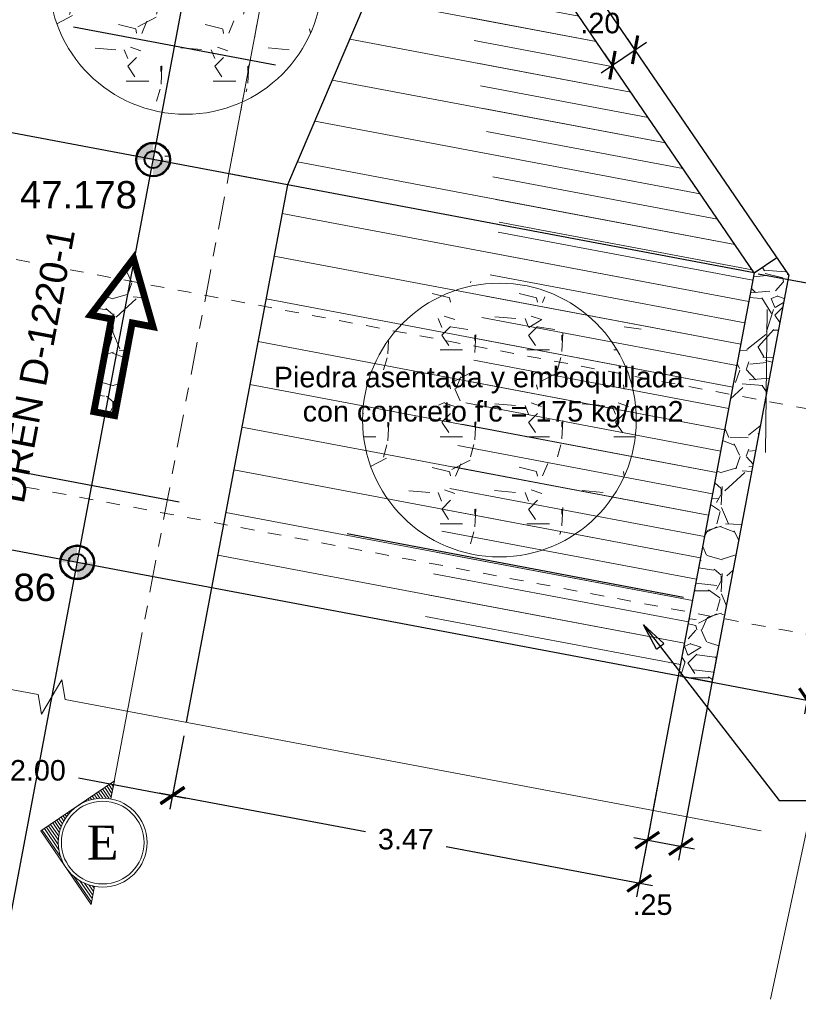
# Model space of a CAD drawing. Header units: metres. Extents: x 618946 to 619227, y 9266339 to 9266818.
# Tile 11 of 36: x 618987.16 to 618992.85, y 9266773.25 to 9266780.44. Entities that reach past the tile are written whole.
import ezdxf
from ezdxf.enums import TextEntityAlignment as Align

# ---------------------------------------------------------------- set-up
doc = ezdxf.new("R2010")
doc.units = ezdxf.units.M
doc.header["$PDMODE"] = 34
doc.linetypes.add('ACAD_ISO04W100', pattern=[30, 24, -3, 0, -3])
doc.linetypes.add('DASHED2', pattern=[0.375, 0.25, -0.125])
doc.layers.add('01_ALI_TXT_EJE D-1220', color=7, linetype='Continuous')
for name, color, linetype, lineweight in [('Alineamiento', 10, 'Continuous', 50), ('CAMINO', 44, 'DASHED2', 13), ('DIM', 8, 'Continuous', 9), ('EST', 5, 'Continuous', 35), ('HASH', 21, 'Continuous', 5), ('HATCH', 21, 'Continuous', 5)]:
    doc.layers.add(name, color=color, linetype=linetype, lineweight=lineweight)
doc.layers.add('CORTE', color=7, linetype='ACAD_ISO04W100', lineweight=15, true_color=0xf00000)
doc.styles.add('COTA', font='times.ttf')
doc.styles.get("Standard").update_dxf_attribs({"font": 'arial.ttf'})
doc.dimstyles.new('ESC-100', dxfattribs={"dimscale": 0.1, "dimtxt": 1.5, "dimasz": 1.5, "dimexe": 1, "dimexo": 1, "dimgap": 1, "dimtad": 1, "dimtih": 1, "dimtoh": 1, "dimzin": 4, "dimdsep": 46, "dimtxsty": 'Standard', "dimblk": 'ARCHTICK', "dimcen": 2.5, "dimdle": 1, "dimclrd": 256, "dimclre": 256, "dimclrt": 7, "dimaunit": 1, "dimadec": 3, "dimazin": 0, "dimtfac": 1, "dimtmove": 2, "dimatfit": 3, "dimldrblk": 'CLOSEDBLANK', "dimfxl": 1.25, "dimarcsym": 0})
doc.dimstyles.new('ESC-100$7', dxfattribs={"dimscale": 0.1, "dimtxt": 1.5, "dimasz": 2, "dimexe": 1, "dimexo": 1, "dimgap": 1, "dimtad": 1, "dimtih": 1, "dimtoh": 1, "dimzin": 4, "dimdsep": 46, "dimtxsty": 'Standard', "dimblk": 'ARCHTICK', "dimcen": 2.5, "dimdle": 1, "dimclrd": 256, "dimclre": 256, "dimclrt": 7, "dimaunit": 1, "dimadec": 3, "dimazin": 0, "dimtfac": 1, "dimtmove": 2, "dimatfit": 3, "dimldrblk": 'CLOSEDBLANK', "dimfxl": 1.25, "dimarcsym": 0})
pattern_1 = [(228.0127875, (0.4572000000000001, 0.635), (-5.080000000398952, -5.714999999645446), [0.08543036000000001, -8.45762090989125]), (184.969741, (0.40005, 0.5715), (7.619999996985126, 0.635000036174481), [0.14660118, -14.513512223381]), (132.5104471, (0.254, 0.5588), (6.350000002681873, -6.98499999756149), [0.10337038, -10.233680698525]), (267.273689, (0.006350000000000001, 0.40005), (0.6350000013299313, 12.69999999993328), [0.13350113, -13.2166093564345]), (292.83365418, (0, 0.2667), (-3.175000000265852, 7.619999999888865), [0.130908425, -12.959951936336]), (357.2736889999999, (0.0508, 0.14605), (-12.69999999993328, 0.6350000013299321), [0.13350113, -13.2166093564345]), (37.69424047, (0.18415, 0.1397), (-8.254999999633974, -6.350000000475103), [0.176548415, -17.47827882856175]), (72.25532837, (0.32385, 0.24765), (4.445000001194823, 13.96999999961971), [0.16667988, -16.50131415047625]), (121.42956562, (0.37465, 0.4064), (-5.08000000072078, 8.254999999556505), [0.13395325, -13.261386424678]), (175.2363583, (0.3048, 0.5207), (6.984999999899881, -0.635000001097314), [0.15292832, -7.4934842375]), (222.3974378, (0.1524, 0.5334), (-7.619999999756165, -6.985000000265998), [0.19776948, -19.57919312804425]), (138.81407483, (0.635, 0.3937), (-4.444999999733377, 3.810000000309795), [0.06750113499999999, -6.682641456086]), (171.4692344, (0.5842, 0.43815), (8.255000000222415, -1.269999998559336), [0.128420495, -12.71365974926]), (225, (0.4572000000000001, 0.4572000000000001), (-8.881784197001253e-17, -0.6350000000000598), [0.08980233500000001, -0.808223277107]), (203.19859051, (0.4127500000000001, 0.5334), (3.175000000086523, 1.269999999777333), [0.04836032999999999, -4.787655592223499]), (291.80140949, (0.3683000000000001, 0.5143500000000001), (-0.6350000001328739, 1.904999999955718), [0.068391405, -3.3511882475]), (30.96375653, (0.3937, 0.4508500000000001), (1.905000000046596, 1.269999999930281), [0.111079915, -3.5915745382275]), (161.56505118, (0.48895, 0.508), (1.270000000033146, -0.6349999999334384), [0.080321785, -1.927724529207]), (16.389540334, (0, 0.5143500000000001), (6.350000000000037, 1.905000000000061), [0.112522, -11.13970666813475]), (70.34617594, (0.10795, 0.5461), (-2.540000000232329, -6.984999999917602), [0.094399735, -9.34555391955]), (293.19859051, (0.48895, 0.635), (-1.269999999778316, 3.175000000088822), [0.096720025, -4.739295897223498]), (343.6104596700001, (0.5270499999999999, 0.5461), (-6.350000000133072, 1.904999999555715), [0.112522, -11.139706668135]), (339.44395478, (0, 0.12065), (-3.174999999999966, 1.270000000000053), [0.1085088, -5.3169335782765]), (294.7751406, (0.1016, 0.08255000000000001), (-3.175000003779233, 6.984999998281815), [0.09091803, -9.000898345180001]), (66.80140949, (0.4953000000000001, 0), (1.269999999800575, 3.175000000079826), [0.09672002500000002, -4.739295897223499]), (17.35402464, (0.5334, 0.0889), (-8.254999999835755, -2.540000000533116), [0.106445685, -10.53809399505]), (69.44395478, (0.18415, 0), (-1.270000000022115, -3.174999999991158), [0.05425439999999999, -5.371187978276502]), (101.309932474, (0.4572000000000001, 0), (-0.6350000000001, 2.540000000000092), [0.03237865, -3.205498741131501]), (165.963756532, (0.4508500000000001, 0.03175), (1.904999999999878, -0.6349999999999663), [0.130908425, -2.48726364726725]), (186.00900596, (0.32385, 0.0635), (6.349999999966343, 0.6350000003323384), [0.12131675, -12.01034121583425]), (303.69006753, (0.3937, 0.3937), (-0.6350000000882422, 1.269999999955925), [0.09158097, -2.19794408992]), (353.15722659, (0.4445000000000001, 0.3175), (10.79500000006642, -1.269999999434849), [0.15988919, -15.82900226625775]), (60.9453959, (0.6032500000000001, 0.29845), (-2.540000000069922, -4.444999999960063), [0.06537706, -6.472348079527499]), (90, (0.635, 0.3556), (-0.635, 0.635), [0.0381, -0.5969]), (120.25643716, (0.31115, 0.08255000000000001), (2.539999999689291, -4.445000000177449), [0.08821674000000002, -8.7334851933]), (48.01278749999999, (0.2667, 0.15875), (5.080000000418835, 5.714999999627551), [0.17086072, -8.372190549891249]), (0, (0.381, 0.28575), (0.635, 0.635), [0.1651, -0.4699]), (325.3048465, (0.5461, 0.28575), (6.350000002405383, -4.444999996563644), [0.10040239, -9.939829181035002]), (254.0546040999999, (0.62865, 0.2286), (-0.6349999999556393, -2.540000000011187), [0.09245727, -4.530412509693]), (207.64597536, (0.6032500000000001, 0.1397), (-12.06500000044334, -6.349999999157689), [0.150536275, -14.9031161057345]), (175.42607874, (0.4699, 0.06985), (-8.254999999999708, 0.6349999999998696), [0.159257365, -15.76646161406])]

# ---------------------------------------------------------------- blocks, each defined once
blk = doc.blocks.new('_ArchTick')
at = {"color": 0, "linetype": 'ByBlock', "const_width": 0.15}
blk.add_lwpolyline([(-0.5, -0.5), (0.5, 0.5)], dxfattribs=at)
blk = doc.blocks.new('*D47')
at = {"layer": 'Defpoints', "color": 0, "transparency": 16777216}
for p in [(618992.4630361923, 9266778.604816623), (618993.4756610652, 9266778.413814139), (618991.9078903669, 9266775.661637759)]:
    blk.add_point(p, dxfattribs=at)
at = {"layer": 'DIM', "lineweight": -2, "transparency": 16777216}
for p, q in [((618992.5613033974, 9266778.586281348), (618993.5739282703, 9266778.395278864)), ((618993.4941963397, 9266778.512081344), (618993.2314056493, 9266777.118861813)), ((618992.9019799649, 9266775.37236807), (618993.1647706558, 9266776.7655876)), ((618992.0061575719, 9266775.643102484), (618993.0187824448, 9266775.452100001))]:
    blk.add_line(p, q, dxfattribs=at)
at = {"layer": 'DIM', "lineweight": -2, "transparency": 16777216, "xscale": 0.15, "yscale": 0.15, "zscale": 0.15}
for p, rotation in [((618993.4756610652, 9266778.413814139), 79.31830100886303), ((618992.9205152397, 9266775.470635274), 259.318301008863)]:
    blk.add_blockref('_ArchTick', p, dxfattribs=dict(at, rotation=rotation))
at = {"layer": 'DIM', "color": 7, "transparency": 16777216, "insert": (618993.1980881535, 9266776.942224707), "char_height": 0.15, "attachment_point": 5}
blk.add_mtext('3.00', dxfattribs=at)
blk = doc.blocks.new('_ClosedBlank')
at = {"color": 0, "linetype": 'ByBlock', "lineweight": -2}
for p, q in [((-1, 0.1666666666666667), (0, 0)), ((-1, 0.1666666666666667), (-1, -0.1666666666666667)), ((0, 0), (-1, -0.1666666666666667))]:
    blk.add_line(p, q, dxfattribs=at)
blk = doc.blocks.new('*D48')
at = {"layer": 'Defpoints', "color": 0, "transparency": 16777216}
for p in [(618990.2634360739, 9266781.91479312, 0.5800180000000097), (618994.0029742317, 9266781.209435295), (618992.7774963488, 9266778.545502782)]:
    blk.add_point(p, dxfattribs=at)
at = {"layer": 'DIM', "lineweight": -2, "transparency": 16777216}
for p, q in [((618990.3617032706, 9266781.896257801), (618994.1012414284, 9266781.190899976)), ((618994.0215095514, 9266781.307702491), (618993.7726248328, 9266779.988210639)), ((618993.4571242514, 9266778.315546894), (618993.7060089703, 9266779.635038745)), ((618992.8757635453, 9266778.526967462), (618993.573926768, 9266778.39527877))]:
    blk.add_line(p, q, dxfattribs=at)
at = {"layer": 'DIM', "lineweight": -2, "transparency": 16777216, "xscale": 0.15, "yscale": 0.15, "zscale": 0.15}
for p, rotation in [((618994.0029742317, 9266781.209435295), 79.31827463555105), ((618993.4756595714, 9266778.41381409), 259.3182746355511)]:
    blk.add_blockref('_ArchTick', p, dxfattribs=dict(at, rotation=rotation))
at = {"layer": 'DIM', "color": 7, "transparency": 16777216, "insert": (618993.7393169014, 9266779.811624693), "char_height": 0.15, "attachment_point": 5}
blk.add_mtext('2.84', dxfattribs=at)
blk = doc.blocks.new('*D53')
at = {"layer": 'Defpoints', "color": 0, "transparency": 16777216}
for p in [(618986.4152988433, 9266775.675580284), (618988.3814524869, 9266775.30916667), (618988.2801658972, 9266774.7721839)]:
    blk.add_point(p, dxfattribs=at)
at = {"layer": 'DIM', "lineweight": -2, "transparency": 16777216}
for p, q in [((618986.3967635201, 9266775.577313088), (618986.2962866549, 9266775.044623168)), ((618988.3629171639, 9266775.210899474), (618988.2616305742, 9266774.673916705)), ((618986.2165547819, 9266775.161425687), (618987.0016549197, 9266775.013338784)), ((618988.3784330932, 9266774.753648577), (618987.5933329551, 9266774.90173548))]:
    blk.add_line(p, q, dxfattribs=at)
at = {"layer": 'DIM', "lineweight": -2, "transparency": 16777216, "xscale": 0.15, "yscale": 0.15, "zscale": 0.15}
for p, rotation in [((618986.3148219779, 9266775.142890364), 169.318272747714), ((618988.2801658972, 9266774.7721839), 349.318272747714)]:
    blk.add_blockref('_ArchTick', p, dxfattribs=dict(at, rotation=rotation))
at = {"layer": 'DIM', "color": 7, "transparency": 16777216, "insert": (618987.2974939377, 9266774.957537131), "char_height": 0.15, "attachment_point": 5}
blk.add_mtext('2.00', dxfattribs=at)
blk = doc.blocks.new('*D54')
at = {"layer": 'Defpoints', "color": 0, "transparency": 16777216}
for p in [(618988.3814524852, 9266775.309166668), (618991.7913244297, 9266774.665992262), (618991.6908472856, 9266774.133300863)]:
    blk.add_point(p, dxfattribs=at)
at = {"layer": 'DIM', "lineweight": -2, "transparency": 16777216}
for p, q in [((618988.3629171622, 9266775.210899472), (618988.2624402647, 9266774.678209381)), ((618988.1827083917, 9266774.7950119), (618989.6911467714, 9266774.510487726)), ((618991.7727891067, 9266774.567725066), (618991.6723119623, 9266774.035033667)), ((618991.7891144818, 9266774.11476554), (618990.2806761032, 9266774.399289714))]:
    blk.add_line(p, q, dxfattribs=at)
at = {"layer": 'DIM', "lineweight": -2, "transparency": 16777216, "xscale": 0.15, "yscale": 0.15, "zscale": 0.15}
for p, rotation in [((618988.2809755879, 9266774.776476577), 169.318272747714), ((618991.6908472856, 9266774.133300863), 349.318272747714)]:
    blk.add_blockref('_ArchTick', p, dxfattribs=dict(at, rotation=rotation))
at = {"layer": 'DIM', "color": 7, "transparency": 16777216, "insert": (618989.9859114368, 9266774.45488872), "char_height": 0.15, "attachment_point": 5}
blk.add_mtext('3.47', dxfattribs=at)
blk = doc.blocks.new('*D55')
at = {"layer": 'Defpoints', "color": 0, "transparency": 16777216}
for p in [(618992.2816628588, 9266775.916776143), (618991.8506365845, 9266774.980443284), (618991.7501598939, 9266774.44775429)]:
    blk.add_point(p, dxfattribs=at)
at = {"layer": 'DIM', "lineweight": -2, "transparency": 16777216}
for p, q in [((618992.2631275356, 9266775.818508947), (618991.9772975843, 9266774.30314784)), ((618991.8321012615, 9266774.882176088), (618991.7316245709, 9266774.349487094)), ((618992.0941001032, 9266774.382879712), (618991.6518926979, 9266774.466289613))]:
    blk.add_line(p, q, dxfattribs=at)
at = {"layer": 'DIM', "lineweight": -2, "transparency": 16777216, "xscale": 0.15, "yscale": 0.15, "zscale": 0.15}
for p, rotation in [((618991.7501598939, 9266774.44775429), 169.318272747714), ((618991.9958329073, 9266774.401415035), 349.318272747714)]:
    blk.add_blockref('_ArchTick', p, dxfattribs=dict(at, rotation=rotation))
at = {"layer": 'DIM', "color": 7, "transparency": 16777216, "insert": (618991.788411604, 9266773.976148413), "char_height": 0.15, "attachment_point": 5}
blk.add_mtext('.25', dxfattribs=at)
blk = doc.blocks.new('*U143')
at = {"layer": 'CORTE', "ltscale": 0.01}
blk.add_line((-74.16807803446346, -2.226534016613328e-10), (2.472028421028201, 6.620775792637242e-11), dxfattribs=at)
at = {"layer": 'CORTE', "linetype": 'Continuous', "style": 'COTA'}
for tag, p in [('CORTE-1', (-84.76080828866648, -4.453022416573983e-10)), ('CORTE', (13.06475867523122, -1.564410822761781e-10))]:
    blk.add_attdef(tag, text='', height=2, dxfattribs=at).set_placement(p, align=Align.MIDDLE_CENTER)
blk = doc.blocks.new('*D235')
at = {"layer": 'Defpoints', "color": 0, "transparency": 16777216}
for p in [(618987.0697527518, 9266782.517193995, -0.5800180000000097), (618987.3478705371, 9266782.109757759), (618983.7467492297, 9266780.248897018, -0.5800180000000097)]:
    blk.add_point(p, dxfattribs=at)
at = {"layer": 'DIM', "lineweight": -2, "transparency": 16777216}
for p, q in [((618987.1261307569, 9266782.434601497), (618987.4042485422, 9266782.027165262)), ((618987.4304630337, 9266782.166135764), (618985.9450631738, 9266781.152195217)), ((618983.9422745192, 9266779.785082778), (618985.4276743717, 9266780.799023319)), ((618983.8031272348, 9266780.166304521), (618984.08124502, 9266779.758868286))]:
    blk.add_line(p, q, dxfattribs=at)
at = {"layer": 'DIM', "lineweight": -2, "transparency": 16777216, "xscale": 0.15, "yscale": 0.15, "zscale": 0.15}
for p, rotation in [((618987.3478705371, 9266782.109757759), 34.31761889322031), ((618984.024867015, 9266779.841460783), 214.3176188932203)]:
    blk.add_blockref('_ArchTick', p, dxfattribs=dict(at, rotation=rotation))
at = {"layer": 'DIM', "color": 7, "transparency": 16777216, "insert": (618985.6863687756, 9266780.975609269), "char_height": 0.15, "attachment_point": 5}
blk.add_mtext('4.02', dxfattribs=at)
blk = doc.blocks.new('*D270')
at = {"layer": 'Defpoints', "color": 0, "transparency": 16777216}
for p in [(618991.660802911, 9266780.222531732), (618991.7164942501, 9266780.14094975, -0.5800180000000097), (618991.5513121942, 9266780.028189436, -0.5800180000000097)]:
    blk.add_point(p, dxfattribs=at)
at = {"layer": 'DIM', "lineweight": -2, "transparency": 16777216}
for p, q in [((618991.6601140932, 9266780.22354078), (618991.6044227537, 9266780.30512276)), ((618991.4130298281, 9266780.053391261), (618991.743393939, 9266780.278911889)), ((618991.4949320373, 9266780.110780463), (618991.4392406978, 9266780.192362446))]:
    blk.add_line(p, q, dxfattribs=at)
at = {"layer": 'DIM', "lineweight": -2, "transparency": 16777216, "xscale": 0.15, "yscale": 0.15, "zscale": 0.15}
for p, rotation in [((618991.660802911, 9266780.222531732), 34.31911166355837), ((618991.4956208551, 9266780.109771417), 214.3191116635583)]:
    blk.add_blockref('_ArchTick', p, dxfattribs=dict(at, rotation=rotation))
at = {"layer": 'DIM', "color": 7, "transparency": 16777216, "insert": (618991.407283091, 9266780.41654436), "char_height": 0.15, "attachment_point": 5}
blk.add_mtext('.20', dxfattribs=at)

msp = doc.modelspace()

# ---------------------------------------------------------------- hatches: boundary and pattern name
h = msp.add_hatch(color=256)
h.paths.add_polyline_path([(618988.1392775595, 9266779.538877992, 0.4142135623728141), (618988.0207706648, 9266779.420371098), (618988.1392775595, 9266779.420371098)])
h.paths.add_polyline_path([(618988.2577844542, 9266779.420371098), (618988.1392775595, 9266779.420371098), (618988.1392775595, 9266779.301864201, 0.4142135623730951)])
h = msp.add_hatch(color=256)
h.paths.add_polyline_path([(618988.1392775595, 9266779.538877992, 0.4142135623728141), (618988.0207706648, 9266779.420371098), (618988.1392775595, 9266779.420371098)])
h.paths.add_polyline_path([(618988.2577844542, 9266779.420371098), (618988.1392775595, 9266779.420371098), (618988.1392775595, 9266779.301864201, 0.4142135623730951)])
h = msp.add_hatch(color=256)
h.paths.add_polyline_path([(618987.5841303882, 9266776.595699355, 0.4142135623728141), (618987.4656234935, 9266776.477192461), (618987.5841303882, 9266776.477192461)])
h.paths.add_polyline_path([(618987.7026372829, 9266776.477192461), (618987.5841303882, 9266776.477192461), (618987.5841303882, 9266776.358685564, 0.4142135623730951)])
h = msp.add_hatch(color=256)
h.paths.add_polyline_path([(618987.5841303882, 9266776.595699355, 0.4142135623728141), (618987.4656234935, 9266776.477192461), (618987.5841303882, 9266776.477192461)])
h.paths.add_polyline_path([(618987.7026372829, 9266776.477192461), (618987.5841303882, 9266776.477192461), (618987.5841303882, 9266776.358685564, 0.4142135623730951)])
at = {"layer": 'HASH'}
h = msp.add_hatch(dxfattribs=at)
h.set_pattern_fill('GRAVEL', color=256, scale=0.025)
h.set_pattern_definition(pattern_1)
h.paths.add_polyline_path([(618988.2642775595, 9266779.420371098, -1), (618988.0142775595, 9266779.420371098, -1)], flags=16)
h.paths.add_polyline_path([(618988.257784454, 9266779.420371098, -1), (618988.0207706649, 9266779.420371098, -1)], flags=0)
h.paths.add_polyline_path([(618988.2017775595, 9266779.420371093, -1), (618988.0767775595, 9266779.420371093, -1)], flags=0)
h.paths.add_polyline_path([(618987.9965626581, 9266778.698092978), (618988.1386934, 9266778.198576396), (618987.9865382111, 9266778.227277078), (618987.8587621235, 9266777.549869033), (618987.7066069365, 9266777.578569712), (618987.8343830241, 9266778.255977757), (618987.6822278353, 9266778.284678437)], flags=16)
h.paths.add_polyline_path([(618987.7554859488, 9266782.630773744), (618988.1217888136, 9266782.630773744), (618988.1217888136, 9266782.939880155), (618987.7554859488, 9266782.939880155)], flags=24)
h.paths.add_polyline_path([(618987.8119797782, 9266782.929694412), (618988.1782826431, 9266782.929694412), (618988.1782826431, 9266783.238800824), (618987.8119797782, 9266783.238800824)], flags=9)
h.paths.add_polyline_path([(618987.7442862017, 9266782.412291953), (618988.1105890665, 9266782.412291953), (618988.1105890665, 9266782.721398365), (618987.7442862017, 9266782.721398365)], flags=24)
h.paths.add_polyline_path([(618987.6891725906, 9266782.049944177), (618988.6458574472, 9266782.049944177), (618988.6458574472, 9266782.356287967), (618987.6891725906, 9266782.356287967)], flags=24)
h.paths.add_polyline_path([(618987.1155193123, 9266779.008653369), (618988.0722041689, 9266779.008653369), (618988.0722041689, 9266779.314997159), (618987.1155193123, 9266779.314997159)], flags=24)
h.paths.add_polyline_path([(618987.2371006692, 9266776.838604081), (618987.6330683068, 9266778.937806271), (618987.3320331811, 9266778.99458983), (618986.9360655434, 9266776.89538764)], flags=9)
h = msp.add_hatch(dxfattribs=at)
h.set_pattern_fill('GRAVEL', color=256, scale=0.025)
h.set_pattern_definition([(228.0127875, (3.98449531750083, -10.24633507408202), (-5.080000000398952, -5.714999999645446), [0.08543036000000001, -8.45762090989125]), (184.969741, (3.92734531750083, -10.30983507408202), (7.619999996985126, 0.635000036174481), [0.1466011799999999, -14.51351222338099]), (132.5104471, (3.781295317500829, -10.32253507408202), (6.350000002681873, -6.98499999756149), [0.10337038, -10.233680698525]), (267.273689, (3.53364531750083, -10.48128507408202), (0.6350000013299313, 12.69999999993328), [0.1335011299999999, -13.21660935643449]), (292.83365418, (3.52729531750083, -10.61463507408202), (-3.175000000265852, 7.619999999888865), [0.1309084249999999, -12.95995193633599]), (357.2736889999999, (3.578095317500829, -10.73528507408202), (-12.69999999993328, 0.6350000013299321), [0.1335011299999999, -13.21660935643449]), (37.69424047, (3.71144531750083, -10.74163507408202), (-8.254999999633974, -6.350000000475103), [0.176548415, -17.47827882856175]), (72.25532837, (3.85114531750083, -10.63368507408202), (4.445000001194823, 13.96999999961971), [0.16667988, -16.50131415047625]), (121.42956562, (3.90194531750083, -10.47493507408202), (-5.08000000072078, 8.254999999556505), [0.13395325, -13.261386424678]), (175.2363583, (3.83209531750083, -10.36063507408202), (6.984999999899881, -0.635000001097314), [0.1529283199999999, -7.493484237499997]), (222.3974378, (3.67969531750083, -10.34793507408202), (-7.619999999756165, -6.985000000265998), [0.19776948, -19.57919312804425]), (138.81407483, (4.162295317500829, -10.48763507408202), (-4.444999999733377, 3.810000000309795), [0.06750113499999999, -6.682641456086]), (171.4692344, (4.11149531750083, -10.44318507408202), (8.255000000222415, -1.269999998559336), [0.128420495, -12.71365974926]), (225, (3.98449531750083, -10.42413507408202), (-8.881784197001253e-17, -0.6350000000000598), [0.08980233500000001, -0.808223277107]), (203.19859051, (3.94004531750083, -10.34793507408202), (3.175000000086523, 1.269999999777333), [0.04836032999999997, -4.787655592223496]), (291.80140949, (3.895595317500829, -10.36698507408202), (-0.6350000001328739, 1.904999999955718), [0.068391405, -3.3511882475]), (30.96375653, (3.92099531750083, -10.43048507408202), (1.905000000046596, 1.269999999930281), [0.1110799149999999, -3.591574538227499]), (161.56505118, (4.01624531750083, -10.37333507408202), (1.270000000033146, -0.6349999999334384), [0.080321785, -1.927724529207]), (16.389540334, (3.52729531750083, -10.36698507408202), (6.350000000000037, 1.905000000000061), [0.112522, -11.13970666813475]), (70.34617594, (3.635245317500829, -10.33523507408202), (-2.540000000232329, -6.984999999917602), [0.094399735, -9.34555391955]), (293.19859051, (4.01624531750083, -10.24633507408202), (-1.269999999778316, 3.175000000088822), [0.09672002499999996, -4.739295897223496]), (343.6104596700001, (4.05434531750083, -10.33523507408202), (-6.350000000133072, 1.904999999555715), [0.112522, -11.13970666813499]), (339.44395478, (3.52729531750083, -10.76068507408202), (-3.174999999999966, 1.270000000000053), [0.1085087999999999, -5.316933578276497]), (294.7751406, (3.62889531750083, -10.79878507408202), (-3.175000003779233, 6.984999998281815), [0.09091803, -9.000898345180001]), (66.80140949, (4.02259531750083, -10.88133507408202), (1.269999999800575, 3.175000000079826), [0.09672002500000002, -4.739295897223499]), (17.35402464, (4.06069531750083, -10.79243507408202), (-8.254999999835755, -2.540000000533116), [0.106445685, -10.53809399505]), (69.44395478, (3.71144531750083, -10.88133507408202), (-1.270000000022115, -3.174999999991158), [0.05425439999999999, -5.371187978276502]), (101.309932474, (3.98449531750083, -10.88133507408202), (-0.6350000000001, 2.540000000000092), [0.03237865, -3.205498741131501]), (165.963756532, (3.97814531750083, -10.84958507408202), (1.904999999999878, -0.6349999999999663), [0.130908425, -2.48726364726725]), (186.00900596, (3.85114531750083, -10.81783507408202), (6.349999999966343, 0.6350000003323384), [0.1213167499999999, -12.01034121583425]), (303.69006753, (3.92099531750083, -10.48763507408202), (-0.6350000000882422, 1.269999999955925), [0.09158097, -2.19794408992]), (353.15722659, (3.971795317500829, -10.56383507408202), (10.79500000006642, -1.269999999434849), [0.15988919, -15.82900226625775]), (60.9453959, (4.13054531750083, -10.58288507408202), (-2.540000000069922, -4.444999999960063), [0.06537706, -6.472348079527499]), (90, (4.162295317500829, -10.52573507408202), (-0.635, 0.635), [0.0381, -0.5969]), (120.25643716, (3.838445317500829, -10.79878507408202), (2.539999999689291, -4.445000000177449), [0.08821674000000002, -8.7334851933]), (48.01278749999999, (3.79399531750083, -10.72258507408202), (5.080000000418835, 5.714999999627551), [0.17086072, -8.372190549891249]), (0, (3.90829531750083, -10.59558507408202), (0.635, 0.635), [0.1651, -0.4699]), (325.3048465, (4.07339531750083, -10.59558507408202), (6.350000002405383, -4.444999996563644), [0.10040239, -9.939829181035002]), (254.0546040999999, (4.15594531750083, -10.65273507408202), (-0.6349999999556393, -2.540000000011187), [0.09245727, -4.530412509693]), (207.64597536, (4.13054531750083, -10.74163507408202), (-12.06500000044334, -6.349999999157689), [0.1505362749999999, -14.90311610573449]), (175.42607874, (3.99719531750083, -10.81148507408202), (-8.254999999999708, 0.6349999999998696), [0.159257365, -15.76646161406])])
edge = h.paths.add_edge_path()
edge.add_arc((618988.3764164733, 9266780.75134735), 1, 0, 360, ccw=False)
h = msp.add_hatch(dxfattribs=at)
h.set_pattern_fill('GRAVEL', color=256, scale=0.025)
h.set_pattern_definition(pattern_1)
h.paths.add_polyline_path([(618992.61000166, 9266777.657507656), (618992.3643275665, 9266777.703842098), (618992.0641640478, 9266776.112486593), (618992.3098383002, 9266776.066152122)])
h.paths.add_polyline_path([(618992.7835836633, 9266778.57777548), (618992.6970055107, 9266778.70460341), (618992.5318234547, 9266778.591843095), (618992.3643275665, 9266777.703842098), (618992.6100016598, 9266777.657507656)])
h = msp.add_hatch(dxfattribs=at)
h.set_pattern_fill('GRAVEL', color=256, scale=0.025)
h.set_pattern_definition([(228.0127875, (6.278023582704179, -13.48034780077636), (-5.080000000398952, -5.714999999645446), [0.08543036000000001, -8.45762090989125]), (184.969741, (6.220873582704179, -13.54384780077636), (7.619999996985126, 0.635000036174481), [0.1466011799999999, -14.51351222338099]), (132.5104471, (6.074823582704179, -13.55654780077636), (6.350000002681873, -6.98499999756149), [0.10337038, -10.233680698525]), (267.273689, (5.827173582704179, -13.71529780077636), (0.6350000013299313, 12.69999999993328), [0.1335011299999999, -13.21660935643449]), (292.83365418, (5.820823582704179, -13.84864780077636), (-3.175000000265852, 7.619999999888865), [0.1309084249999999, -12.95995193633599]), (357.2736889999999, (5.871623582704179, -13.96929780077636), (-12.69999999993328, 0.6350000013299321), [0.1335011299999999, -13.21660935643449]), (37.69424047, (6.004973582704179, -13.97564780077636), (-8.254999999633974, -6.350000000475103), [0.176548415, -17.47827882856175]), (72.25532837, (6.144673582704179, -13.86769780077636), (4.445000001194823, 13.96999999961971), [0.16667988, -16.50131415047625]), (121.42956562, (6.195473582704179, -13.70894780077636), (-5.08000000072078, 8.254999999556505), [0.13395325, -13.261386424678]), (175.2363583, (6.125623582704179, -13.59464780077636), (6.984999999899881, -0.635000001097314), [0.1529283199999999, -7.493484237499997]), (222.3974378, (5.973223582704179, -13.58194780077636), (-7.619999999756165, -6.985000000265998), [0.19776948, -19.57919312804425]), (138.81407483, (6.455823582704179, -13.72164780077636), (-4.444999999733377, 3.810000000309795), [0.06750113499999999, -6.682641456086]), (171.4692344, (6.405023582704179, -13.67719780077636), (8.255000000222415, -1.269999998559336), [0.128420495, -12.71365974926]), (225, (6.278023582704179, -13.65814780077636), (-8.881784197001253e-17, -0.6350000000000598), [0.08980233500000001, -0.808223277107]), (203.19859051, (6.233573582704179, -13.58194780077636), (3.175000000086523, 1.269999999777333), [0.04836032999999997, -4.787655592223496]), (291.80140949, (6.189123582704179, -13.60099780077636), (-0.6350000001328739, 1.904999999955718), [0.068391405, -3.3511882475]), (30.96375653, (6.214523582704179, -13.66449780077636), (1.905000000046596, 1.269999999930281), [0.1110799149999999, -3.591574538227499]), (161.56505118, (6.309773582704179, -13.60734780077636), (1.270000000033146, -0.6349999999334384), [0.080321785, -1.927724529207]), (16.389540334, (5.820823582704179, -13.60099780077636), (6.350000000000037, 1.905000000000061), [0.112522, -11.13970666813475]), (70.34617594, (5.928773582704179, -13.56924780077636), (-2.540000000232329, -6.984999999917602), [0.094399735, -9.34555391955]), (293.19859051, (6.309773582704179, -13.48034780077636), (-1.269999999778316, 3.175000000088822), [0.09672002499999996, -4.739295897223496]), (343.6104596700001, (6.347873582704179, -13.56924780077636), (-6.350000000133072, 1.904999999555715), [0.112522, -11.13970666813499]), (339.44395478, (5.820823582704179, -13.99469780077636), (-3.174999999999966, 1.270000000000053), [0.1085087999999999, -5.316933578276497]), (294.7751406, (5.922423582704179, -14.03279780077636), (-3.175000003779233, 6.984999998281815), [0.09091803, -9.000898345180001]), (66.80140949, (6.316123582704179, -14.11534780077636), (1.269999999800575, 3.175000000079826), [0.09672002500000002, -4.739295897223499]), (17.35402464, (6.354223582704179, -14.02644780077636), (-8.254999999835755, -2.540000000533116), [0.106445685, -10.53809399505]), (69.44395478, (6.004973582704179, -14.11534780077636), (-1.270000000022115, -3.174999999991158), [0.05425439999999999, -5.371187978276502]), (101.309932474, (6.278023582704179, -14.11534780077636), (-0.6350000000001, 2.540000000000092), [0.03237865, -3.205498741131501]), (165.963756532, (6.271673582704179, -14.08359780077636), (1.904999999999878, -0.6349999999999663), [0.130908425, -2.48726364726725]), (186.00900596, (6.144673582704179, -14.05184780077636), (6.349999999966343, 0.6350000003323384), [0.1213167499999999, -12.01034121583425]), (303.69006753, (6.214523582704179, -13.72164780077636), (-0.6350000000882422, 1.269999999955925), [0.09158097, -2.19794408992]), (353.15722659, (6.265323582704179, -13.79784780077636), (10.79500000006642, -1.269999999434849), [0.15988919, -15.82900226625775]), (60.9453959, (6.424073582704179, -13.81689780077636), (-2.540000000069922, -4.444999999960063), [0.06537706, -6.472348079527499]), (90, (6.455823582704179, -13.75974780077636), (-0.635, 0.635), [0.0381, -0.5969]), (120.25643716, (6.131973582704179, -14.03279780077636), (2.539999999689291, -4.445000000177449), [0.08821674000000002, -8.7334851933]), (48.01278749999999, (6.087523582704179, -13.95659780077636), (5.080000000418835, 5.714999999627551), [0.17086072, -8.372190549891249]), (0, (6.201823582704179, -13.82959780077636), (0.635, 0.635), [0.1651, -0.4699]), (325.3048465, (6.366923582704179, -13.82959780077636), (6.350000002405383, -4.444999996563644), [0.10040239, -9.939829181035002]), (254.0546040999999, (6.449473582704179, -13.88674780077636), (-0.6349999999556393, -2.540000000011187), [0.09245727, -4.530412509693]), (207.64597536, (6.424073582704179, -13.97564780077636), (-12.06500000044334, -6.349999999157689), [0.1505362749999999, -14.90311610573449]), (175.42607874, (6.290723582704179, -14.04549780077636), (-8.254999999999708, 0.6349999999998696), [0.159257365, -15.76646161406])])
edge = h.paths.add_edge_path()
edge.add_arc((618990.6699447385, 9266777.517334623), 1, 0, 360, ccw=False)
h = msp.add_hatch(dxfattribs=at)
h.set_pattern_fill('GRAVEL', color=256, scale=0.025)
h.set_pattern_definition(pattern_1)
h.paths.add_polyline_path([(618992.3098383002, 9266776.066152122), (618992.0641640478, 9266776.112486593), (618991.9766770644, 9266775.648663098), (618992.2223504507, 9266775.60232378)])
at = {"layer": 'HATCH'}
h = msp.add_hatch(dxfattribs=at)
h.set_pattern_fill('LINE', color=256, scale=0.1, angle=169.3182850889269)
h.set_pattern_definition([(169.3182850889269, (0.03579150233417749, 0.1897424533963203), (-0.05884958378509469, -0.3119983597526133), [])])
h.paths.add_polyline_path([(618992.5318234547, 9266778.591843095), (618989.1219515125, 9266779.235017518), (618990.2634360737, 9266781.914793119)])
h = msp.add_hatch(dxfattribs=at)
h.set_pattern_fill('LINE', color=256, scale=0.05, angle=169.3182850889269)
h.set_pattern_definition([(169.3182850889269, (0.03579150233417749, 0.1897424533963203), (-0.02942479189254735, -0.1559991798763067), [])])
h.paths.add_polyline_path([(618992.5318234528, 9266778.591843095), (618990.6696597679, 9266778.943086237), (618990.2634360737, 9266781.914793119)])
h = msp.add_hatch(dxfattribs=at)
h.set_pattern_fill('LINE', color=256, scale=0.1, angle=169.3182850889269)
h.set_pattern_definition([(169.3182850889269, (-0.03649424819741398, -0.193497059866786), (-0.05884958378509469, -0.3119983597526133), [])])
h.paths.add_polyline_path([(618989.1219427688, 9266779.235019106), (618992.5318262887, 9266778.59184138), (618991.9766740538, 9266775.648663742), (618988.5667955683, 9266776.291840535)])
h = msp.add_hatch(dxfattribs=at)
h.set_pattern_fill('LINE', color=256, scale=0.05, angle=169.3182850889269)
h.set_pattern_definition([(169.3182850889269, (-0.03649424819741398, -0.193497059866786), (-0.02942479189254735, -0.1559991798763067), [])])
h.paths.add_polyline_path([(618990.6696511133, 9266778.94308781), (618992.5318262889, 9266778.59184138), (618991.9766740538, 9266775.648663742), (618990.1145039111, 9266775.999909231)])

# ---------------------------------------------------------------- linework, layer by layer
at = {"const_width": 0.05}
msp.add_lwpolyline([(618987.6822278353, 9266778.284678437), (618987.8343830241, 9266778.255977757), (618987.7066069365, 9266777.578569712), (618987.8587621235, 9266777.549869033), (618987.9865382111, 9266778.227277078), (618988.1386934, 9266778.198576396), (618987.9965626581, 9266778.698092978)], close=True, dxfattribs=at)
at = {"linetype": 'DASHED2', "ltscale": 10, "elevation": -0.5800180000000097}
msp.add_lwpolyline([(618992.0135410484, 9266776.221757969), (618983.3660277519, 9266777.85286612)], dxfattribs=at)
for centre in [(618988.1392775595, 9266779.420371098, -0.5800180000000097), (618987.5841303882, 9266776.477192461, -0.5800180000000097)]:
    msp.add_circle(centre, 0.1185068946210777)
at = {"layer": '01_ALI_TXT_EJE D-1220', "color": 2, "linetype": 'Continuous', "lineweight": 40}
for centre, radius in [((618988.1392775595, 9266779.420371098, -0.5800180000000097), 0.125), ((618988.1392775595, 9266779.420371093, -0.5800180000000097), 0.0625), ((618988.1392775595, 9266779.420371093, -0.5800180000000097), 0.0625), ((618988.1392775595, 9266779.420371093, -0.5800180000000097), 0.0625), ((618987.5841303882, 9266776.477192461, -0.5800180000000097), 0.125), ((618987.5841303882, 9266776.477192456, -0.5800180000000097), 0.0625), ((618987.5841303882, 9266776.477192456, -0.5800180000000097), 0.0625)]:
    msp.add_circle(centre, radius, dxfattribs=at)
at = {"layer": 'Alineamiento', "color": 103, "linetype": 'Continuous', "lineweight": 30}
msp.add_line((618989.0323648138, 9266780.108850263), (618987.5583568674, 9266780.386880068), dxfattribs=at)
at = {"layer": 'Alineamiento', "color": 60, "linetype": 'Continuous', "lineweight": 5}
msp.add_line((618989.0323648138, 9266780.108850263), (618987.5583568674, 9266780.386880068), dxfattribs=at)
at = {"layer": 'Alineamiento', "color": 10, "lineweight": 30, "ltscale": 0.25, "flags": 128}
msp.add_lwpolyline([(618985.1361414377, 9266763.498889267), (618990.9734325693, 9266794.44597968)], dxfattribs=at)
at = {"layer": 'CAMINO', "ltscale": 10, "elevation": 49.485944}
msp.add_lwpolyline([(618993.3746419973, 9266784.496651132), (618995.1272672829, 9266783.306197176), (618993.1720461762, 9266775.730965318), (618990.3157639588, 9266762.36047195)], dxfattribs=at)
at = {"layer": 'CORTE', "ltscale": 0.01}
msp.add_line((618988.0157235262, 9266775.728466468), (618990.5276933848, 9266789.04597968), dxfattribs=at)
at = {"layer": 'CORTE', "linetype": 'Continuous'}
msp.add_line((618988.0157235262, 9266775.728466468), (618987.831086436, 9266774.749591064), dxfattribs=at)
at = {"layer": 'CORTE', "linetype": 'Continuous', "lineweight": 0}
for p, q in [((618987.8560142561, 9266774.881748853), (618987.3196904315, 9266774.515642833)), ((618987.8192752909, 9266774.751593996), (618987.7703472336, 9266774.823270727)), ((618987.833652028, 9266774.763192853), (618987.785555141, 9266774.833651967)), ((618987.8384786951, 9266774.788782), (618987.8007630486, 9266774.844033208)), ((618987.8433053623, 9266774.814371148), (618987.815970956, 9266774.854414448)), ((618987.831086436, 9266774.749591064), (618987.8560142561, 9266774.881748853)), ((618987.8481320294, 9266774.839960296), (618987.8311788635, 9266774.864795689)), ((618987.6714052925, 9266774.739595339), (618987.6638918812, 9266774.750602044)), ((618987.6900229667, 9266774.744981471), (618987.6790997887, 9266774.760983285)), ((618987.7093497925, 9266774.749328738), (618987.6943076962, 9266774.771364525)), ((618987.729439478, 9266774.75255846), (618987.7095156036, 9266774.781745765)), ((618987.7503629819, 9266774.754566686), (618987.7247235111, 9266774.792127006)), ((618987.7722151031, 9266774.755214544), (618987.7399314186, 9266774.802508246)), ((618987.7951251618, 9266774.754312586), (618987.7551393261, 9266774.812889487)), ((618987.5586178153, 9266774.676202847), (618987.5574365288, 9266774.677933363)), ((618987.5729390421, 9266774.687883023), (618987.5726444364, 9266774.688314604)), ((618987.6033548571, 9266774.708645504), (618987.6030602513, 9266774.709077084)), ((618987.6194494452, 9266774.717727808), (618987.6182681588, 9266774.719458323)), ((618987.6361448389, 9266774.72592997), (618987.6334760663, 9266774.729839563)), ((618987.653456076, 9266774.733229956), (618987.6486839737, 9266774.740220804)), ((618987.4766206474, 9266774.567704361), (618987.4509811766, 9266774.60526468)), ((618987.4861129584, 9266774.586458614), (618987.466189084, 9266774.61564592)), ((618987.4964390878, 9266774.603991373), (618987.4813969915, 9266774.626027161)), ((618987.507528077, 9266774.620406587), (618987.496604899, 9266774.636408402)), ((618987.5193262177, 9266774.635782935), (618987.5118128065, 9266774.646789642)), ((618987.5317928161, 9266774.650180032), (618987.5270207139, 9266774.657170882)), ((618987.544897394, 9266774.663642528), (618987.5422286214, 9266774.667552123)), ((618987.4506421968, 9266774.377141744), (618987.3445258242, 9266774.532595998)), ((618987.4465572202, 9266774.415785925), (618987.3597337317, 9266774.542977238)), ((618987.4467046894, 9266774.448229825), (618987.3749416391, 9266774.553358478)), ((618987.4495285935, 9266774.476752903), (618987.3901495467, 9266774.563739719)), ((618987.4542855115, 9266774.502444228), (618987.4053574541, 9266774.57412096)), ((618987.4605511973, 9266774.5259253), (618987.4205653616, 9266774.5845022)), ((618987.4680569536, 9266774.547589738), (618987.435773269, 9266774.59488344)), ((618987.3196904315, 9266774.515642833), (618987.6857964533, 9266773.979319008)), ((618987.4637619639, 9266774.325262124), (618987.3293179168, 9266774.522214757)), ((618987.6888520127, 9266773.995518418), (618987.5609798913, 9266774.182843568)), ((618987.69367868, 9266774.021107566), (618987.6045154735, 9266774.151726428)), ((618987.6985053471, 9266774.046696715), (618987.6390162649, 9266774.133844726)), ((618987.7033320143, 9266774.072285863), (618987.6692846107, 9266774.122163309)), ((618987.6857964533, 9266773.979319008), (618987.7107242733, 9266774.1114768)), ((618987.7081586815, 9266774.09787501), (618987.6968765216, 9266774.114402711))]:
    msp.add_line(p, q, dxfattribs=at)
for radius in [0.3246832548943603, 0.3020704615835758]:
    msp.add_circle((618987.7709053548, 9266774.43053393), radius, dxfattribs=at)
at = {"layer": 'DIM'}
msp.add_lwpolyline([(618989.2660692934, 9266782.357326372), (618990.3097743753, 9266782.160461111), (618990.2634360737, 9266781.914793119), (618989.1219515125, 9266779.235017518), (618988.6924166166, 9266779.316037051)], close=True, dxfattribs=at)
msp.add_lwpolyline([(618992.6137069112, 9266777.28025747), (618992.6266802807, 9266778.326044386)], dxfattribs=at)
at = {"layer": 'DIM', "elevation": -0.5800180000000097}
msp.add_lwpolyline([(618981.8787718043, 9266776.50848587), (618987.3005107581, 9266775.513055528), (618987.3241817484, 9266775.368794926), (618987.473374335, 9266775.620246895), (618987.4970452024, 9266775.47598516), (618992.582333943, 9266774.516789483)], dxfattribs=at)
at = {"layer": 'EST', "lineweight": 30, "elevation": -0.5800180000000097}
for points in [[(618992.7835836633, 9266778.57777548), (618990.4753259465, 9266781.959131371)], [(618990.2634360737, 9266781.914793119), (618989.1219515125, 9266779.235017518)], [(618992.5318234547, 9266778.591843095), (618990.2634360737, 9266781.914793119)], [(618992.5318220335, 9266778.591842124), (618983.7467492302, 9266780.248897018)], [(618989.1219515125, 9266779.235017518), (618988.3814524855, 9266775.309166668)], [(618992.5318234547, 9266778.591843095), (618992.6970055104, 9266778.70460341)], [(618992.5318234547, 9266778.591843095), (618991.7913244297, 9266774.665992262)], [(618992.5318234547, 9266778.591843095), (618991.7913244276, 9266774.665992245)], [(618992.7835836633, 9266778.57777548), (618992.2223506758, 9266775.602324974)], [(618992.2223504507, 9266775.60232378), (618982.945922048, 9266777.352058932)]]:
    msp.add_lwpolyline(points, dxfattribs=at)
at = {"layer": 'HASH'}
for centre in [(618988.3764164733, 9266780.75134735), (618990.6699447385, 9266777.517334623)]:
    msp.add_circle(centre, 1, dxfattribs=at)

# ---------------------------------------------------------------- block references
at = {"layer": 'DIM', "xscale": 0.1246911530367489, "yscale": 0.1246911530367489, "zscale": 0.1246911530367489, "rotation": 349.3194028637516}
for p in [(618993.2796531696, 9266777.531210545, 49.485944), (618992.7589573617, 9266775.981447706, 48.90592599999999)]:
    msp.add_blockref('*U143', p, dxfattribs=at)

# ---------------------------------------------------------------- texts
at = {"color": 7}
msp.add_text('DREN D-1220-1', height=0.2, rotation=79.31794057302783, dxfattribs=at).set_placement((618987.1930405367, 9266776.898872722, -0.5800180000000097))
at = {"layer": 'CORTE', "linetype": 'Continuous', "style": 'COTA'}
msp.add_attdef('E', text='C', height=0.2493823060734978, dxfattribs=at).set_placement((618987.7709053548, 9266774.43053393), align=Align.MIDDLE_CENTER)
at = {"layer": 'DIM', "color": 7}
for s, p in [('47.178', (618987.166576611, 9266779.063121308, -0.5800180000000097)), ('47.186', (618986.5750245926, 9266776.195148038, -0.5800180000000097))]:
    msp.add_text(s, height=0.2, dxfattribs=at).set_placement(p)
at = {"layer": 'DIM', "color": 7, "insert": (618992.0150886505, 9266777.461099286), "char_height": 0.15, "attachment_point": 9}
msp.add_mtext("Piedra asentada y emboquillada\\Pcon concreto f'c = 175 kg/cm2", dxfattribs=at)

# ---------------------------------------------------------------- dimensions: what is measured, and where the dimension line sits
at = {"layer": 'DIM'}
for p1, p2, distance, picture, middle in [((618983.7467492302, 9266780.248897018, -0.5800180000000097), (618987.0697527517, 9266782.517193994, -0.5800180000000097), -0.49330901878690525, '*D235', (618985.6863687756, 9266780.975609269)), ((618991.5513121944, 9266780.028189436, -0.5800180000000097), (618991.7164942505, 9266780.14094975, -0.5800180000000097), 0.09877826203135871, '*D270', (618991.407283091, 9266780.41654436)), ((618991.9078903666, 9266775.661637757, -0.5800180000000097), (618992.4630361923, 9266778.604816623, -0.5800180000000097), -1.0304809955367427, '*D47', (618993.1980881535, 9266776.942224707, -0.5800180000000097))]:
    dim = msp.add_aligned_dim(p1=p1, p2=p2, distance=distance, dimstyle='ESC-100', dxfattribs=at)
    dim.commit()
    dim.dimension.update_dxf_attribs({"geometry": picture, "text_midpoint": middle})
for base, p1, p2, angle, picture, middle in [((618994.0029742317, 9266781.209435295, -0.5800180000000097), (618992.7774963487, 9266778.545502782, -0.5800180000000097), (618990.2634360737, 9266781.914793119), 259.3182746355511, '*D48', (618993.7393169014, 9266779.811624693, -0.5800180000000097)), ((618991.7501598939, 9266774.44775429, -0.5800180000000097), (618992.2816628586, 9266775.916776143, -0.5800180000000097), (618991.8506365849, 9266774.980443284, -0.5800180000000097), 169.318272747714, '*D55', (618991.788411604, 9266773.976148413, -0.5800180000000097)), ((618988.2801658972, 9266774.7721839, -0.5800180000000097), (618986.4152988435, 9266775.675580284, -0.5800180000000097), (618988.3814524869, 9266775.309166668, -0.5800180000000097), 169.318272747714, '*D53', (618987.2974939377, 9266774.957537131, -0.5800180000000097)), ((618991.6908472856, 9266774.133300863, -0.5800180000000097), (618988.3814524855, 9266775.309166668, -0.5800180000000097), (618991.7913244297, 9266774.665992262, -0.5800180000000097), 169.318272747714, '*D54', (618989.9859114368, 9266774.45488872, -0.5800180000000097))]:
    dim = msp.add_linear_dim(base=base, p1=p1, p2=p2, angle=angle, dimstyle='ESC-100', dxfattribs=at)
    dim.commit()
    dim.dimension.update_dxf_attribs({"geometry": picture, "text_midpoint": middle})

# ---------------------------------------------------------------- leaders
at = {"layer": 'DIM', "annotation_type": 0, "has_hookline": 1, "hookline_direction": 0, "text_width": 1.727762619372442}
msp.add_leader([(618991.7215297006, 9266776.02242923), (618992.7133528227, 9266774.738410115), (618993.0625366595, 9266774.738410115)], dimstyle='ESC-100$7', override={"dimgap": 1, "dimtad": 0}, dxfattribs=at)

doc.saveas('drawing.dxf')
